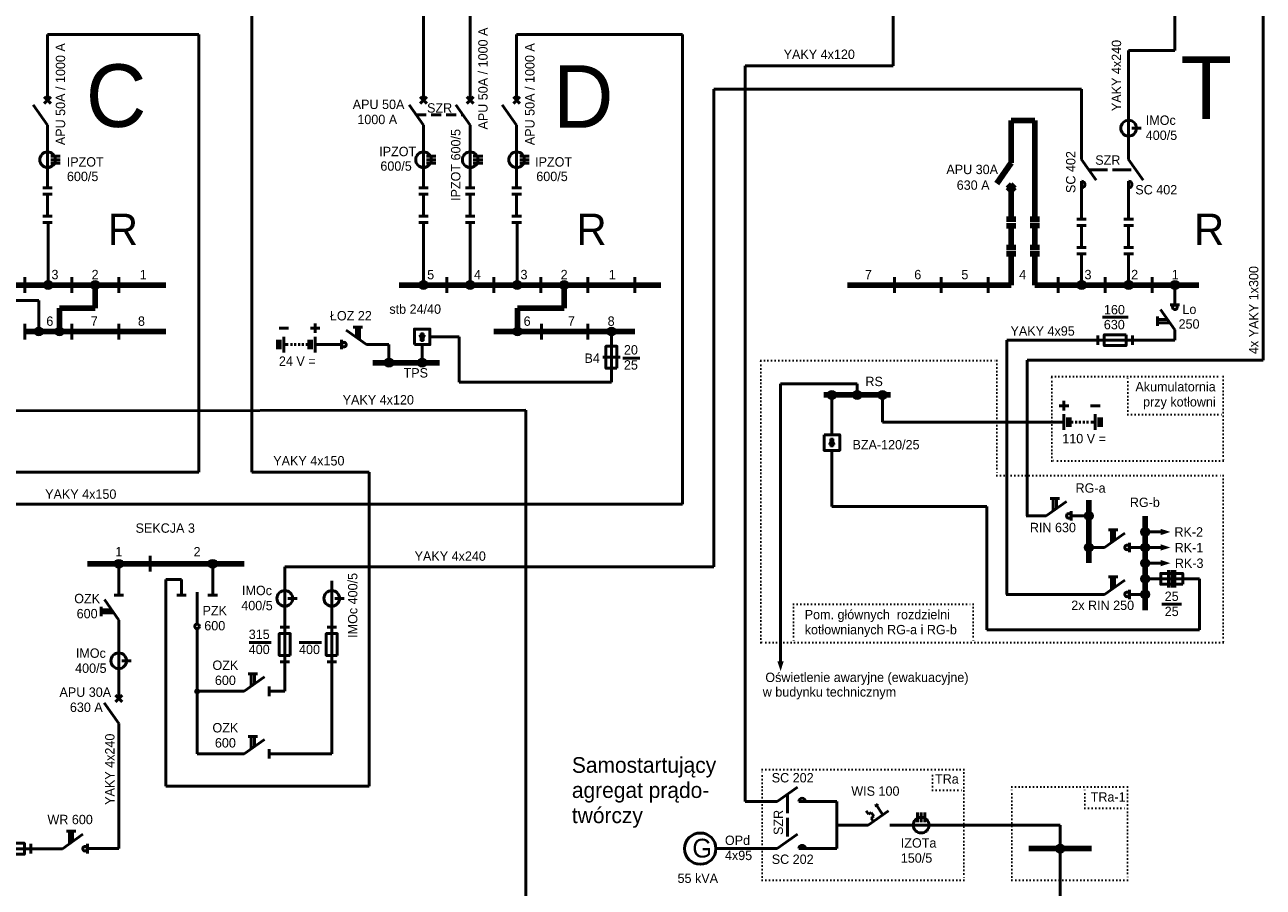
# Model space of a CAD drawing. Header units: millimetres. Extents: x 6 to 795, y 24 to 834.
# Tile 4 of 6: x 400 to 795, y 168 to 443. Entities that reach past the tile are written whole.
import ezdxf
from ezdxf.enums import TextEntityAlignment as Align

# ---------------------------------------------------------------- set-up
doc = ezdxf.new("R2010")
doc.units = ezdxf.units.MM
for name, pattern in [('ACAD_ISO02W100', [15, 12, -3]), ('ACAD_ISO07W100', [3, 0, -3]), ('DASHED2', [9.525, 6.35, -3.175])]:
    doc.linetypes.add(name, pattern=pattern)
for name, color, linetype in [('Napisy agreg', 104, 'Continuous'), ('Napisy nn N', 7, 'Continuous'), ('Napisy nn R', 5, 'Continuous'), ('Napisy ogólne', 7, 'Continuous'), ('Napisy pr.stałego', 6, 'Continuous'), ('Sieć nn agreg', 104, 'Continuous'), ('Sieć nn N', 7, 'Continuous'), ('Sieć nn R', 5, 'Continuous'), ('Sieć pr.stałego', 6, 'Continuous')]:
    doc.layers.add(name, color=color, linetype=linetype)

# ---------------------------------------------------------------- blocks, each defined once
blk = doc.blocks.new('wyłr')
at = {"layer": 'Sieć nn R', "linetype": 'Continuous', "lineweight": 50, "ltscale": 0.5}
for p, q in [((-1.06, 9.06), (1.06, 6.94)), ((1.06, 9.06), (-1.06, 6.94)), ((-4.62, 6.56), (0, 0))]:
    blk.add_line(p, q, dxfattribs=at)
blk = doc.blocks.new('przekł3r')
at = {"layer": 'Sieć nn R', "linetype": 'Continuous', "lineweight": 50, "ltscale": 0.5}
for p, q in [((0.99, 1.15), (3.99, 1.15)), ((0.99, 0.01), (3.99, 0.01)), ((0.99, -1.14), (3.99, -1.14))]:
    blk.add_line(p, q, dxfattribs=at)
blk.add_circle((0, 0), 2.5, dxfattribs=at)
blk = doc.blocks.new('łśsr')
at = {"layer": 'Sieć nn R', "linetype": 'Continuous', "lineweight": 50, "ltscale": 0.5}
for p, q in [((-1.5, 11.02), (1.5, 11.02)), ((-1.5, 9.02), (1.5, 9.02)), ((0, 9.02), (0, 2.02)), ((-1.5, 2.02), (1.5, 2.02)), ((-1.5, 0), (1.5, 0))]:
    blk.add_line(p, q, dxfattribs=at)
blk = doc.blocks.new('styr')
at = {"layer": 'Sieć nn R', "linetype": 'Continuous', "lineweight": 50, "ltscale": 0.5}
for p, q in [((0, 9.06), (0, 6.94)), ((-4.62, 6.55), (0, 0))]:
    blk.add_line(p, q, dxfattribs=at)
blk.add_arc((0, 8), 1.06, 90, 270, dxfattribs=at)
blk = doc.blocks.new('beza')
at = {"layer": 'Sieć nn agreg', "linetype": 'Continuous', "lineweight": 50, "ltscale": 0.5}
for p, q in [((0, 1.5), (0, -1.5)), ((11.02, 1.5), (11.02, -1.5))]:
    blk.add_line(p, q, dxfattribs=at)
blk.add_lwpolyline([(2, -1.75), (9, -1.75), (9, 1.75), (2, 1.75)], close=True, dxfattribs=at)
blk = doc.blocks.new('rozła')
at = {"layer": 'Sieć nn agreg', "linetype": 'Continuous', "lineweight": 50, "ltscale": 0.5}
for p, q in [((0, 0), (6.55, 4.59)), ((1.28, 5.59), (4.28, 5.59)), ((2.28, 5.59), (2.27, 1.59)), ((3.28, 5.59), (3.28, 2.29)), ((8, 1.5), (8, -1.5))]:
    blk.add_line(p, q, dxfattribs=at)
blk.add_circle((7.25, 0), 0.75, dxfattribs=at)
blk = doc.blocks.new('wyła')
at = {"layer": 'Sieć nn agreg', "linetype": 'Continuous', "lineweight": 50, "ltscale": 0.5}
for p, q in [((-1.06, 9.06), (1.06, 6.94)), ((1.06, 9.06), (-1.06, 6.94)), ((-4.62, 6.55), (0, 0))]:
    blk.add_line(p, q, dxfattribs=at)
blk = doc.blocks.new('odła')
at = {"layer": 'Sieć nn agreg', "linetype": 'Continuous', "lineweight": 50, "ltscale": 0.5}
for p, q in [((-1.5, 8), (1.5, 8)), ((-5.59, 4.28), (-5.59, 1.28)), ((-4.59, 6.55), (0, 0)), ((-5.59, 3.28), (-2.29, 3.28)), ((-5.59, 2.27), (-1.59, 2.27))]:
    blk.add_line(p, q, dxfattribs=at)
blk = doc.blocks.new("przeła'")
at = {"layer": 'Sieć nn agreg', "linetype": 'Continuous', "lineweight": 50, "ltscale": 0.5}
for p, q in [((-6.5, 10), (-3.5, 10)), ((0, 10.9), (0, 0.75)), ((3.5, 10), (6.5, 10))]:
    blk.add_line(p, q, dxfattribs=at)
blk.add_circle((0, 0), 0.75, dxfattribs=at)
blk = doc.blocks.new('gen')
at = {"layer": 'Sieć nn agreg', "linetype": 'Continuous', "lineweight": 50, "ltscale": 0.5}
blk.add_circle((0, 0), 5, dxfattribs=at)
at = {"layer": 'Sieć nn agreg', "linetype": 'Continuous', "lineweight": 100, "ltscale": 0.5, "insert": (-2.53, 3.16), "char_height": 6, "width": 4.4068, "attachment_point": 1}
blk.add_mtext('G', dxfattribs=at)
blk = doc.blocks.new('stya')
at = {"layer": 'Sieć nn agreg', "linetype": 'Continuous', "lineweight": 50, "ltscale": 0.5}
for p, q in [((0, 0), (6.55, 4.62)), ((6.94, 0), (9.06, 0))]:
    blk.add_line(p, q, dxfattribs=at)
blk.add_arc((8, 0), 1.06, 0, 180, dxfattribs=at)
blk = doc.blocks.new('przekła')
at = {"layer": 'Sieć nn agreg', "linetype": 'Continuous', "lineweight": 50, "ltscale": 0.5}
for p, q in [((0.99, 1.15), (3.99, 1.15)), ((0.99, 0.01), (3.99, 0.01)), ((0.99, -1.14), (3.99, -1.14))]:
    blk.add_line(p, q, dxfattribs=at)
blk.add_circle((0, 0), 2.5, dxfattribs=at)
blk = doc.blocks.new('WIS')
at = {"layer": 'Sieć nn agreg', "linetype": 'Continuous', "lineweight": 50, "ltscale": 0.5}
blk.add_hatch(color=256, dxfattribs=at).paths.add_polyline_path([(2.43, 6.7), (3.13, 6.19), (2.65, 5.86)])
for p, q in [((0.13, 3.46), (-0.63, 4.56)), ((0, 0), (6.55, 4.62)), ((1.02, 4.08), (0.13, 3.46)), ((1.86, 2.88), (1.02, 4.08)), ((4.73, 3.34), (2.43, 6.7)), ((0.97, 2.26), (1.86, 2.88)), ((0.97, 2.26), (1.71, 1.21))]:
    blk.add_line(p, q, dxfattribs=at)
blk = doc.blocks.new('bat')
at = {"layer": 'Sieć pr.stałego', "linetype": 'Continuous', "lineweight": 50, "ltscale": 0.5}
for p, q in [((0, 2.5), (0, -2.5)), ((1.52, 0), (2.92, 0)), ((3.57, 0), (4.17, 0)), ((4.75, 0), (5.35, 0)), ((6.02, 0), (6.62, 0)), ((7.23, 0), (7.83, 0)), ((8.6, 0), (10, 0)), ((10, 2.5), (10, -2.5)), ((0, -3.74), (0, -6.74)), ((-1.5, -5.24), (1.5, -5.24)), ((8.5, -5.24), (11.5, -5.24))]:
    blk.add_line(p, q, dxfattribs=at)
at = {"layer": 'Sieć pr.stałego', "linetype": 'Continuous', "lineweight": 100, "ltscale": 0.5}
for p, q in [((1.52, 1.5), (1.52, -1.5)), ((11.52, 1.5), (11.52, -1.5))]:
    blk.add_line(p, q, dxfattribs=at)
blk = doc.blocks.new('prost')
at = {"layer": 'Sieć pr.stałego', "linetype": 'Continuous', "lineweight": 50, "ltscale": 0.5}
for p, q in [((0, 0), (-1.5, 0)), ((0, -1.5), (0, 1.5)), ((3, 1.5), (0, 0)), ((2.99, -1.5), (0, 0)), ((2.99, -1.5), (2.99, 1.5)), ((4.49, 0), (2.99, 0))]:
    blk.add_line(p, q, dxfattribs=at)
blk.add_lwpolyline([(-3.38, 5.03), (6.62, 5.03), (6.62, -4.97), (-3.38, -4.97)], close=True, dxfattribs=at)
blk = doc.blocks.new('rozr')
at = {"layer": 'Sieć nn R', "linetype": 'Continuous', "lineweight": 50, "ltscale": 0.5}
for p, q in [((-1.5, 8), (1.5, 8)), ((-5.59, 4.28), (-5.59, 1.28)), ((-4.59, 6.55), (0, 0)), ((-5.59, 3.28), (-2.29, 3.28)), ((-5.59, 2.28), (-1.59, 2.28))]:
    blk.add_line(p, q, dxfattribs=at)
blk.add_circle((0, 7.25), 0.75, dxfattribs=at)
blk = doc.blocks.new('bezpr')
at = {"layer": 'Sieć nn R', "linetype": 'Continuous', "lineweight": 50, "ltscale": 0.5}
for p, q in [((-1.5, 0), (1.5, 0)), ((-1.5, -11.02), (1.5, -11.02))]:
    blk.add_line(p, q, dxfattribs=at)
blk.add_lwpolyline([(-1.75, -2), (1.75, -2), (1.75, -9), (-1.75, -9)], close=True, dxfattribs=at)
blk = doc.blocks.new('rozłnn')
at = {"layer": 'Sieć nn N', "linetype": 'Continuous', "lineweight": 50, "ltscale": 0.5}
for p, q in [((-1.5, 8), (1.5, 8)), ((-5.59, 4.28), (-5.59, 1.28)), ((-4.59, 6.55), (0, 0)), ((-5.59, 3.28), (-2.29, 3.28)), ((-5.59, 2.28), (-1.59, 2.27))]:
    blk.add_line(p, q, dxfattribs=at)
blk.add_circle((0, 7.25), 0.75, dxfattribs=at)
blk = doc.blocks.new('rozłps')
at = {"layer": 'Sieć pr.stałego', "linetype": 'Continuous', "lineweight": 50, "ltscale": 0.35}
for p, q in [((-1.5, 8), (1.5, 8)), ((-5.59, 4.28), (-5.59, 1.28)), ((-4.59, 6.55), (0, 0)), ((-5.59, 3.28), (-2.29, 3.28)), ((-5.59, 2.28), (-1.59, 2.27))]:
    blk.add_line(p, q, dxfattribs=at)
blk.add_circle((0, 7.25), 0.75, dxfattribs=at)

msp = doc.modelspace()

# ---------------------------------------------------------------- hatches: boundary and pattern name
at = {"layer": 'Sieć nn agreg', "linetype": 'Continuous', "lineweight": 0, "ltscale": 0.35}
h = msp.add_hatch(color=256, dxfattribs=at)
edge = h.paths.add_edge_path()
edge.add_arc((430, 271), 1.4, 0, 360)
h = msp.add_hatch(color=256, dxfattribs=at)
edge = h.paths.add_edge_path()
edge.add_arc((460, 271), 1.4, 0, 360)
at = {"layer": 'Sieć nn agreg', "linetype": 'Continuous', "lineweight": 50, "ltscale": 0.5}
h = msp.add_hatch(color=256, dxfattribs=at)
edge = h.paths.add_edge_path()
edge.add_arc((455.03, 230.25), 0.5, 0, 360)
h = msp.add_hatch(color=256, dxfattribs=at)
edge = h.paths.add_edge_path()
edge.add_arc((659.3, 187.52), 0.5, 0, 360)
at = {"layer": 'Sieć nn agreg', "linetype": 'Continuous', "lineweight": 0, "ltscale": 0.35}
h = msp.add_hatch(color=256, dxfattribs=at)
edge = h.paths.add_edge_path()
edge.add_arc((730.67, 180.01), 1.4, 0, 360)
at = {"layer": 'Sieć nn N', "linetype": 'Continuous', "lineweight": 0, "ltscale": 0.5}
h = msp.add_hatch(color=256, dxfattribs=at)
edge = h.paths.add_edge_path()
edge.add_arc((739.76, 286.28), 1.4, 0, 360)
h = msp.add_hatch(color=256, dxfattribs=at)
edge = h.paths.add_edge_path()
edge.add_arc((757.76, 281.15), 1.4, 0, 360)
for points in [[(762.76, 280.15), (762.76, 282.14), (765.82, 281.14)], [(762.76, 275.19), (762.76, 277.18), (765.82, 276.18)], [(762.76, 270.19), (762.76, 272.18), (765.82, 271.18)]]:
    msp.add_hatch(color=256, dxfattribs=at).paths.add_polyline_path(points)
h = msp.add_hatch(color=256, dxfattribs=at)
edge = h.paths.add_edge_path()
edge.add_arc((739.76, 276.19), 1.4, 0, 360)
h = msp.add_hatch(color=256, dxfattribs=at)
edge = h.paths.add_edge_path()
edge.add_arc((757.76, 276.19), 1.4, 0, 360)
h = msp.add_hatch(color=256, dxfattribs=at)
edge = h.paths.add_edge_path()
edge.add_arc((757.76, 271.19), 1.4, 0, 360)
h = msp.add_hatch(color=256, dxfattribs=at)
edge = h.paths.add_edge_path()
edge.add_arc((757.76, 266.17), 1.4, 0, 360)
h = msp.add_hatch(color=256, dxfattribs=at)
edge = h.paths.add_edge_path()
edge.add_arc((757.76, 261.2), 1.4, 0, 360)
at = {"layer": 'Sieć nn R', "linetype": 'Continuous', "lineweight": 0, "ltscale": 0.35}
h = msp.add_hatch(color=256, dxfattribs=at)
edge = h.paths.add_edge_path()
edge.add_arc((407.44, 360), 1.4, 0, 360)
h = msp.add_hatch(color=256, dxfattribs=at)
edge = h.paths.add_edge_path()
edge.add_arc((422.48, 360), 1.4, 0, 360)
h = msp.add_hatch(color=256, dxfattribs=at)
edge = h.paths.add_edge_path()
edge.add_arc((527.32, 360), 1.4, 0, 360)
h = msp.add_hatch(color=256, dxfattribs=at)
edge = h.paths.add_edge_path()
edge.add_arc((542.23, 360), 1.4, 0, 360)
h = msp.add_hatch(color=256, dxfattribs=at)
edge = h.paths.add_edge_path()
edge.add_arc((557.22, 360), 1.4, 0, 360)
h = msp.add_hatch(color=256, dxfattribs=at)
edge = h.paths.add_edge_path()
edge.add_arc((572.24, 360), 1.4, 0, 360)
h = msp.add_hatch(color=256, dxfattribs=at)
edge = h.paths.add_edge_path()
edge.add_arc((737.49, 360), 1.4, 0, 360)
h = msp.add_hatch(color=256, dxfattribs=at)
edge = h.paths.add_edge_path()
edge.add_arc((752.51, 360), 1.4, 0, 360)
h = msp.add_hatch(color=256, dxfattribs=at)
edge = h.paths.add_edge_path()
edge.add_arc((767.3, 360), 1.4, 0, 360)
h = msp.add_hatch(color=256, dxfattribs=at)
edge = h.paths.add_edge_path()
edge.add_arc((404.45, 345.14), 1.4, 0, 360)
h = msp.add_hatch(color=256, dxfattribs=at)
edge = h.paths.add_edge_path()
edge.add_arc((411.12, 345.14), 1.4, 0, 360)
h = msp.add_hatch(color=256, dxfattribs=at)
edge = h.paths.add_edge_path()
edge.add_arc((557.35, 345.14), 1.4, 0, 360)
at = {"layer": 'Sieć nn R', "linetype": 'Continuous', "lineweight": 50, "ltscale": 0.35}
h = msp.add_hatch(color=256, dxfattribs=at)
edge = h.paths.add_edge_path()
edge.add_arc((587.34, 345.14), 1.4, 0, 360)
at = {"layer": 'Sieć pr.stałego', "linetype": 'Continuous', "lineweight": 0, "ltscale": 0.5}
h = msp.add_hatch(color=256, dxfattribs=at)
edge = h.paths.add_edge_path()
edge.add_arc((516.3, 335.2), 1.4, 0, 360)
h = msp.add_hatch(color=256, dxfattribs=at)
edge = h.paths.add_edge_path()
edge.add_arc((526.9, 335.2), 1.4, 0, 360)
h = msp.add_hatch(color=256, dxfattribs=at)
edge = h.paths.add_edge_path()
edge.add_arc((657.74, 324.88), 1.4, 0, 360)
h = msp.add_hatch(color=256, dxfattribs=at)
edge = h.paths.add_edge_path()
edge.add_arc((665.83, 324.88), 1.4, 0, 360)
h = msp.add_hatch(color=256, dxfattribs=at)
edge = h.paths.add_edge_path()
edge.add_arc((673.91, 324.88), 1.4, 0, 360)
at = {"layer": 'Sieć pr.stałego', "linetype": 'Continuous', "lineweight": 50, "ltscale": 0.5}
msp.add_hatch(color=256, dxfattribs=at).paths.add_polyline_path([(641.35, 236.72), (640.36, 239.78), (642.34, 239.78)])

# ---------------------------------------------------------------- linework, layer by layer
at = {"layer": 'Napisy agreg', "linetype": 'Continuous', "lineweight": 50, "ltscale": 0.5}
for p, q in [((471.6, 245.86), (478.69, 245.86)), ((487.66, 245.86), (494.75, 245.86))]:
    msp.add_line(p, q, dxfattribs=at)
at = {"layer": 'Napisy nn N', "linetype": 'Continuous', "lineweight": 50, "ltscale": 0.5}
msp.add_line((763.1, 258.05), (769.34, 258.05), dxfattribs=at)
at = {"layer": 'Napisy nn R', "linetype": 'Continuous', "lineweight": 50, "ltscale": 0.5}
msp.add_line((744.13, 349.78), (752.32, 349.78), dxfattribs=at)
at = {"layer": 'Napisy nn R', "linetype": 'Continuous', "lineweight": 50, "ltscale": 0.35}
msp.add_line((590.93, 336.61), (596.36, 336.61), dxfattribs=at)
at = {"layer": 'Sieć nn agreg', "linetype": 'Continuous', "lineweight": 50, "ltscale": 0.5}
for p, q in [((407.28, 419.02), (407.28, 440)), ((455.58, 440), (407.28, 440)), ((455.58, 300.25), (455.58, 440)), ((610, 440), (557.07, 440)), ((557.07, 440), (557.07, 419.02)), ((610, 290), (610, 440)), ((620, 270), (620, 422.58)), ((620, 422.58), (737.49, 422.58)), ((737.49, 422.58), (737.49, 400.08)), ((560, 320), (327.52, 319.75)), ((560, 150), (560, 320)), ((257.22, 300.25), (455.58, 300.25)), ((394.04, 290), (610, 290)), ((440, 273.5), (440, 268.5)), ((430, 261), (430, 271)), ((460, 261), (460, 271)), ((483.03, 230.25), (483.03, 270)), ((483.03, 270), (620, 270)), ((498.03, 210.25), (498.03, 265.5)), ((484.02, 259.92), (487.02, 259.92)), ((499.02, 259.92), (502.02, 259.92)), ((430, 228), (430, 253)), ((455.03, 250.25), (455.03, 210.25)), ((430.99, 240.01), (433.99, 240.01)), ((455.03, 230.25), (470.03, 230.25)), ((478.03, 230.25), (483.03, 230.25)), ((430, 180.01), (430, 220.01)), ((455.03, 210.25), (470.03, 210.25)), ((478.03, 210.25), (498.03, 210.25)), ((649.3, 195.04), (659.3, 195.04)), ((659.3, 195.04), (659.3, 180.01)), ((671.73, 194.22), (671.95, 193.39)), ((671.73, 194.22), (672.43, 193.71)), ((671.95, 193.39), (672.43, 193.71)), ((659.3, 187.52), (669.3, 187.52)), ((676.24, 187.52), (730.67, 187.52)), ((730.67, 187.52), (730.67, 180.01)), ((380.88, 180), (412, 180)), ((420, 180.01), (430, 180.01)), ((640.24, 180.01), (620.71, 180.01)), ((659.3, 180.01), (649.3, 180.01)), ((730.67, 180.01), (730.67, 150))]:
    msp.add_line(p, q, dxfattribs=at)
at = {"layer": 'Sieć nn agreg', "linetype": 'Continuous', "lineweight": 140, "ltscale": 0.5}
for p, q in [((420, 271), (470, 271)), ((720.67, 180.01), (740.67, 180.01))]:
    msp.add_line(p, q, dxfattribs=at)
at = {"layer": 'Sieć nn agreg', "linetype": 'ACAD_ISO07W100', "lineweight": 35, "ltscale": 0.35}
for p, q in [((689.9, 198.74), (689.9, 205.33)), ((689.9, 198.74), (699.9, 198.74)), ((738.55, 192.94), (738.55, 199.75)), ((738.55, 192.94), (752.14, 192.94))]:
    msp.add_line(p, q, dxfattribs=at)
at = {"layer": 'Sieć nn agreg', "linetype": 'ACAD_ISO02W100', "lineweight": 50, "ltscale": 0.5}
msp.add_line((643.52, 197.35), (643.52, 182.32), dxfattribs=at)
at = {"layer": 'Sieć nn agreg', "linetype": 'ACAD_ISO07W100', "lineweight": 35, "ltscale": 0.35}
for points in [[(635.5, 205.33), (699.9, 205.33), (699.9, 169.9), (635.5, 169.9)], [(715.21, 199.75), (752.14, 199.75), (752.14, 169.9), (715.21, 169.9)]]:
    msp.add_lwpolyline(points, close=True, dxfattribs=at)
at = {"layer": 'Sieć nn agreg', "linetype": 'Continuous', "lineweight": 0, "ltscale": 0.35}
for centre in [(430, 271), (460, 271), (730.67, 180.01)]:
    msp.add_circle(centre, 1.4, dxfattribs=at)
at = {"layer": 'Sieć nn agreg', "linetype": 'Continuous', "lineweight": 50, "ltscale": 0.5}
for centre, radius in [((483.03, 259.92), 2.5), ((498.03, 259.92), 2.5), ((430, 240), 2.5), ((455.03, 230.25), 0.5)]:
    msp.add_circle(centre, radius, dxfattribs=at)
at = {"layer": 'Sieć nn N', "linetype": 'Continuous', "lineweight": 50, "ltscale": 0.5}
for p, q in [((795.48, 536.36), (795.48, 335.99)), ((677.33, 480.34), (677.33, 430)), ((767.29, 434.9), (767.29, 480.34)), ((472.55, 465.94), (472.55, 300.25)), ((542.23, 460.84), (542.23, 419.02)), ((527.32, 419.02), (527.32, 450.84)), ((752.51, 434.9), (767.29, 434.9)), ((752.51, 434.9), (752.51, 410.08)), ((630, 430), (677.32, 430)), ((630, 430), (630, 195.04)), ((795.48, 335.99), (720.05, 335.99)), ((720.05, 335.99), (720.05, 286.28)), ((472.55, 300.25), (510, 300.25)), ((510, 300.25), (510, 200)), ((707.24, 289.29), (657.74, 289.29)), ((707.24, 289.29), (707.24, 249.94)), ((719.81, 286.28), (726.16, 286.28)), ((734.16, 286.28), (739.76, 286.28)), ((757.76, 281.15), (762.76, 281.15)), ((739.76, 276.19), (744.76, 276.19)), ((752.76, 276.19), (757.76, 276.19)), ((757.76, 276.19), (762.76, 276.19)), ((757.76, 271.19), (762.76, 271.19)), ((445.03, 200), (445.03, 266)), ((445.03, 266), (450.03, 266)), ((450.03, 266), (450.03, 261)), ((757.76, 266.17), (775.1, 266.17)), ((765.26, 268.92), (765.26, 263.42)), ((766.26, 268.92), (766.26, 263.42)), ((767.26, 268.92), (767.26, 263.42)), ((775.1, 266.17), (775.1, 249.94)), ((752.76, 261.2), (757.76, 261.2)), ((775.1, 249.94), (707.24, 249.94)), ((510, 200), (445.03, 200)), ((640.24, 195.04), (630, 195.04))]:
    msp.add_line(p, q, dxfattribs=at)
at = {"layer": 'Sieć nn N', "linetype": 'ACAD_ISO07W100', "lineweight": 35, "ltscale": 0.35}
for p, q in [((635.03, 335.87), (710.41, 335.87)), ((635.03, 245.82), (635.03, 335.87)), ((710.41, 335.87), (710.41, 299.2)), ((710.41, 299.2), (782.7, 299.2)), ((782.7, 299.2), (782.7, 245.82)), ((645.49, 258.12), (702.81, 258.12)), ((645.49, 258.12), (645.49, 245.82)), ((702.81, 258.12), (702.81, 245.82)), ((782.7, 245.82), (635.03, 245.82))]:
    msp.add_line(p, q, dxfattribs=at)
at = {"layer": 'Sieć nn N', "linetype": 'Continuous', "lineweight": 50, "ltscale": 0.35}
msp.add_line((657.74, 307.17), (657.74, 289.29), dxfattribs=at)
at = {"layer": 'Sieć nn N', "linetype": 'Continuous', "lineweight": 140, "ltscale": 0.5}
for p, q in [((739.76, 291.28), (739.76, 271.28)), ((757.76, 286.19), (757.76, 256.19))]:
    msp.add_line(p, q, dxfattribs=at)
at = {"layer": 'Sieć nn N', "linetype": 'Continuous', "lineweight": 50, "ltscale": 0.5}
msp.add_lwpolyline([(769.76, 264.42), (769.76, 267.92), (762.76, 267.92), (762.76, 264.42)], close=True, dxfattribs=at)
at = {"layer": 'Sieć nn N', "linetype": 'Continuous', "lineweight": 0, "ltscale": 0.5}
for centre in [(739.76, 286.28), (757.76, 281.15), (739.76, 276.19), (757.76, 276.19), (757.76, 271.19), (757.76, 266.17), (757.76, 261.2)]:
    msp.add_circle(centre, 1.4, dxfattribs=at)
at = {"layer": 'Sieć nn R', "color": 5, "linetype": 'DASHED2', "lineweight": 50, "ltscale": 0.5}
msp.add_line((525.01, 414.29), (539.92, 414.29), dxfattribs=at)
at = {"layer": 'Sieć nn R', "linetype": 'Continuous', "lineweight": 140, "ltscale": 0.5}
for p, q in [((715.02, 399.02), (715.02, 412.58)), ((715.02, 412.58), (722.52, 412.58)), ((722.52, 412.58), (722.52, 381.02)), ((710.45, 392.43), (715.02, 399.02)), ((713.96, 392.08), (716.08, 389.96)), ((716.08, 392.08), (713.96, 389.96)), ((715.02, 381.02), (715.02, 391.02)), ((713.52, 381.02), (716.52, 381.02)), ((721.02, 381.02), (724.02, 381.02)), ((713.52, 378.93), (716.52, 378.93)), ((715.02, 378.93), (715.02, 371.96)), ((721.02, 379), (724.02, 379)), ((722.52, 379), (722.52, 372.03)), ((713.52, 371.96), (716.52, 371.96)), ((721.02, 372.03), (724.02, 372.03)), ((713.52, 370), (716.52, 370)), ((715.02, 370), (715.02, 360)), ((721.02, 370), (724.02, 370)), ((722.52, 370), (722.52, 360)), ((369.99, 360), (444.99, 360)), ((422.48, 360), (422.48, 352.64)), ((519.56, 360), (603.12, 360)), ((572.24, 360), (572.24, 352.64)), ((662.68, 360), (715.02, 360)), ((774.96, 360), (722.52, 360)), ((422.48, 352.64), (411.12, 352.64)), ((411.12, 352.64), (411.12, 345.14)), ((572.24, 352.64), (557.35, 352.64)), ((557.35, 352.64), (557.35, 345.14)), ((399.99, 345.14), (444.99, 345.14))]:
    msp.add_line(p, q, dxfattribs=at)
at = {"layer": 'Sieć nn R', "linetype": 'Continuous', "lineweight": 50, "ltscale": 0.5}
for p, q in [((407.28, 391.02), (407.28, 411.02)), ((527.32, 391.02), (527.32, 411.02)), ((542.23, 391.02), (542.23, 411.02)), ((557.07, 391.02), (557.07, 411.02)), ((752.51, 400.08), (752.51, 410.08)), ((753.5, 410.09), (756.5, 410.09)), ((737.49, 381.02), (737.49, 391.02)), ((752.51, 381.02), (752.51, 391.02)), ((407.44, 360), (407.44, 380)), ((527.32, 360), (527.32, 380)), ((542.23, 360), (542.23, 380)), ((557.22, 360), (557.22, 380)), ((737.49, 370), (737.49, 360)), ((752.51, 370), (752.51, 360)), ((399.99, 362.5), (399.99, 357.5)), ((414.99, 362.5), (414.99, 357.5)), ((429.99, 362.5), (429.99, 357.5)), ((534.78, 362.5), (534.78, 357.5)), ((549.78, 362.5), (549.78, 357.5)), ((564.78, 362.5), (564.78, 357.5)), ((579.78, 362.5), (579.78, 357.5)), ((594.78, 362.5), (594.78, 357.5)), ((677.68, 362.5), (677.68, 357.5)), ((692.68, 362.5), (692.68, 357.5)), ((707.68, 362.5), (707.68, 357.5)), ((730.01, 362.5), (730.01, 357.5)), ((745.01, 362.5), (745.01, 357.5)), ((760.01, 362.5), (760.01, 357.5)), ((767.3, 353.66), (767.3, 360)), ((362.27, 355.05), (404.45, 355.05)), ((404.45, 345.14), (404.45, 355.05)), ((399.99, 347.64), (399.99, 342.64)), ((414.99, 347.64), (414.99, 342.64)), ((429.99, 347.64), (429.99, 342.64)), ((564.99, 347.64), (564.99, 342.64)), ((579.78, 347.64), (579.78, 342.64)), ((767.29, 345.66), (767.29, 342.38)), ((767.29, 342.38), (713.64, 342.38)), ((713.64, 342.38), (713.64, 261.2)), ((713.41, 261.2), (744.76, 261.2))]:
    msp.add_line(p, q, dxfattribs=at)
at = {"layer": 'Sieć nn R', "linetype": 'ACAD_ISO02W100', "lineweight": 50, "ltscale": 0.5}
msp.add_line((739.8, 396.8), (754.82, 396.8), dxfattribs=at)
at = {"layer": 'Sieć nn R', "color": 5, "linetype": 'Continuous', "lineweight": 140, "ltscale": 0.5}
msp.add_line((594.78, 345.14), (549.78, 345.14), dxfattribs=at)
at = {"layer": 'Sieć nn R', "linetype": 'Continuous', "lineweight": 50, "ltscale": 0.35}
for p, q in [((587.34, 345.14), (587.34, 328.93)), ((538.69, 343.46), (529.4, 343.46)), ((538.69, 328.93), (538.69, 343.46)), ((584.59, 336.92), (590.09, 336.92)), ((587.34, 328.93), (538.69, 328.93))]:
    msp.add_line(p, q, dxfattribs=at)
at = {"layer": 'Sieć nn R', "linetype": 'Continuous', "lineweight": 50, "ltscale": 0.5}
msp.add_lwpolyline([(589.09, 333.44), (585.59, 333.44), (585.59, 340.44), (589.09, 340.44)], close=True, dxfattribs=at)
msp.add_circle((752.51, 410.08), 2.5, dxfattribs=at)
at = {"layer": 'Sieć nn R', "linetype": 'Continuous', "lineweight": 0, "ltscale": 0.35}
for centre in [(407.44, 360), (422.48, 360), (527.32, 360), (542.23, 360), (557.22, 360), (572.24, 360), (737.49, 360), (752.51, 360), (767.3, 360), (404.45, 345.14), (411.12, 345.14), (557.35, 345.14), (587.34, 345.14)]:
    msp.add_circle(centre, 1.4, dxfattribs=at)
at = {"layer": 'Sieć pr.stałego', "color": 6, "linetype": 'Continuous', "lineweight": 50, "ltscale": 0.35}
for p, q in [((492.69, 340.96), (501.17, 340.96)), ((509.17, 340.96), (516.3, 340.96))]:
    msp.add_line(p, q, dxfattribs=at)
at = {"layer": 'Sieć pr.stałego', "linetype": 'Continuous', "lineweight": 50, "ltscale": 0.5}
for p, q in [((516.3, 340.96), (516.3, 335.2)), ((526.9, 340.96), (526.9, 335.2)), ((641.37, 328.47), (665.83, 328.47)), ((641.37, 328.47), (641.37, 239.72)), ((665.83, 328.47), (665.83, 324.88)), ((657.74, 312.17), (657.74, 324.88)), ((673.91, 324.88), (673.91, 316.23)), ((673.91, 316.23), (731.86, 316.23))]:
    msp.add_line(p, q, dxfattribs=at)
at = {"layer": 'Sieć pr.stałego', "linetype": 'Continuous', "lineweight": 140, "ltscale": 0.5}
for p, q in [((532.47, 335.2), (511.13, 335.2)), ((655.16, 324.88), (676.49, 324.88))]:
    msp.add_line(p, q, dxfattribs=at)
at = {"layer": 'Sieć pr.stałego', "linetype": 'ACAD_ISO07W100', "lineweight": 35, "ltscale": 0.35}
for q in [(752.28, 330.75), (782.7, 318.68)]:
    msp.add_line((752.28, 318.68), q, dxfattribs=at)
msp.add_lwpolyline([(727.95, 330.75), (782.7, 330.75), (782.7, 303.85), (727.95, 303.85)], close=True, dxfattribs=at)
at = {"layer": 'Sieć pr.stałego', "linetype": 'Continuous', "lineweight": 0, "ltscale": 0.5}
for centre in [(516.3, 335.2), (526.9, 335.2), (657.74, 324.88), (665.83, 324.88), (673.91, 324.88)]:
    msp.add_circle(centre, 1.4, dxfattribs=at)

# ---------------------------------------------------------------- block references
at = {"layer": 'Sieć nn agreg', "linetype": 'Continuous', "lineweight": 50}
for name, p in [("przeła'", (455, 251)), ('odła', (430, 253)), ('wyła', (430, 220)), ('stya', (640.24, 195.04)), ('rozła', (412, 180)), ('stya', (640.24, 180.01)), ('beza', (390.88, 180))]:
    msp.add_blockref(name, p, dxfattribs=at)
for name, p, rotation in [('beza', (483.03, 239.71), 90), ('beza', (498.03, 239.71), 90), ('odła', (470.03, 230.25), 270), ('odła', (470.03, 210.25), 270), ('przekła', (686.24, 187.52), 90)]:
    msp.add_blockref(name, p, dxfattribs=dict(at, rotation=rotation))
at = {"layer": 'Sieć nn agreg', "linetype": 'Continuous', "lineweight": 40}
msp.add_blockref('WIS', (669.3, 187.52), dxfattribs=at)
at = {"layer": 'Sieć nn agreg', "linetype": 'Continuous', "lineweight": 100}
msp.add_blockref('gen', (615.71, 180.01), dxfattribs=at)
at = {"layer": 'Sieć nn N', "linetype": 'Continuous', "lineweight": 50, "rotation": 270}
for p in [(726.16, 286.28), (744.76, 276.19), (744.76, 261.2)]:
    msp.add_blockref('rozłnn', p, dxfattribs=at)
at = {"layer": 'Sieć nn R', "linetype": 'Continuous', "lineweight": 50}
for name, p in [('wyłr', (407.28, 411.02)), ('wyłr', (527.32, 411.02)), ('wyłr', (542.24, 411.02)), ('wyłr', (557.07, 411.02)), ('przekł3r', (407.28, 400)), ('przekł3r', (527.32, 400)), ('przekł3r', (542.23, 400)), ('przekł3r', (557.07, 400)), ('łśsr', (407.28, 380)), ('łśsr', (527.32, 380)), ('łśsr', (542.23, 380)), ('łśsr', (557.07, 380)), ('łśsr', (737.49, 370)), ('łśsr', (752.51, 370)), ('rozr', (767.29, 345.66))]:
    msp.add_blockref(name, p, dxfattribs=at)
for name, p, rotation in [('styr', (737.49, 400.08), 180), ('styr', (752.51, 400.08), 180), ('bezpr', (753.71, 342.38), 270)]:
    msp.add_blockref(name, p, dxfattribs=dict(at, rotation=rotation))
at = {"layer": 'Sieć pr.stałego', "linetype": 'Continuous', "lineweight": 50, "rotation": 180}
msp.add_blockref('bat', (492.69, 340.96), dxfattribs=at)
at = {"layer": 'Sieć pr.stałego', "linetype": 'Continuous', "lineweight": 50, "xscale": -1}
for name, p, rotation in [('rozłps', (509.17, 340.96), 90), ('bat', (731.86, 316.23), 180)]:
    msp.add_blockref(name, p, dxfattribs=dict(at, rotation=rotation))
at = {"layer": 'Sieć pr.stałego', "linetype": 'Continuous', "lineweight": 50, "yscale": 0.5, "zscale": 0.5, "rotation": 90}
for p, xscale in [((526.91, 342.64), 0.5), ((657.75, 310.49), -0.5)]:
    msp.add_blockref('prost', p, dxfattribs=dict(at, xscale=xscale))

# ---------------------------------------------------------------- texts
at = {"layer": 'Napisy agreg', "color": 104, "linetype": 'Continuous', "lineweight": 40, "ltscale": 0.5}
for s, p in [('YAKY 4x120', (501.51, 320.94)), ('YAKY 4x240', (524.48, 271.03)), ('WIS 100', (663.94, 196)), ('OPd', (623.58, 180.28)), ('4x95', (623.58, 175.46))]:
    msp.add_text(s, height=3, dxfattribs=at).set_placement(p, align=Align.BOTTOM_LEFT)
at = {"layer": 'Napisy agreg', "linetype": 'Continuous', "lineweight": 40, "ltscale": 0.5}
for s, p in [('YAKY 4x150', (417.87, 293.22)), ('OZK', (419.91, 259.88)), ('IMOc', (474.15, 262.46)), ('PZK', (460.66, 256.03)), ('400/5', (474.15, 257.64)), ('600', (419.91, 255.06)), ('600', (460.66, 251.21)), ('IMOc', (421.09, 242.45)), ('400/5', (421.09, 237.64)), ('OZK', (464.05, 238.59)), ('600', (464.05, 233.77)), ('OZK', (464.05, 218.62)), ('600', (464.05, 213.8))]:
    msp.add_text(s, height=3, dxfattribs=at).set_placement(p, align=Align.MIDDLE_CENTER)
for s, p in [('IMOc 400/5', (503.21, 247.32)), ('YAKY 4x240', (425.65, 194))]:
    msp.add_text(s, height=3, rotation=90, dxfattribs=at).set_placement(p, align=Align.TOP_LEFT)
for s, p in [('315', (471.51, 249.96)), ('400', (471.51, 245.14)), ('400', (487.57, 245.14))]:
    msp.add_text(s, height=3, dxfattribs=at).set_placement(p, align=Align.TOP_LEFT)
for s, p in [('APU 30A', (427.57, 231.49)), ('630 A', (424.88, 226.67))]:
    msp.add_text(s, height=3, dxfattribs=at).set_placement(p, align=Align.TOP_RIGHT)
at = {"layer": 'Napisy agreg', "color": 104, "linetype": 'Continuous', "lineweight": 40, "ltscale": 0.5}
for s, p in [('SC 202', (638.53, 204.16)), ('IZOTa', (679.75, 183.34)), ('SC 202', (638.53, 178.13)), ('150/5', (679.75, 178.52)), ('55 kVA', (608.45, 172.07))]:
    msp.add_text(s, height=3, dxfattribs=at).set_placement(p, align=Align.TOP_LEFT)
for s, p in [('TRa', (698.26, 203.77)), ('TRa-1', (751.54, 198.02))]:
    msp.add_text(s, height=3, dxfattribs=at).set_placement(p, align=Align.TOP_RIGHT)
at = {"layer": 'Napisy agreg', "linetype": 'Continuous', "lineweight": 40, "ltscale": 0.5}
msp.add_text('WR 600', height=3, dxfattribs=at).set_placement((407.23, 189.32), align=Align.MIDDLE_LEFT)
at = {"layer": 'Napisy agreg', "color": 104, "linetype": 'Continuous', "lineweight": 40, "ltscale": 0.5}
msp.add_text('SZR', height=3, rotation=90, dxfattribs=at).set_placement((643.03, 184.38), align=Align.BOTTOM_LEFT)
at = {"layer": 'Napisy nn N', "color": 7, "linetype": 'Continuous', "lineweight": 40, "ltscale": 0.5}
for s, p in [('YAKY 4x120', (642.33, 431.28)), ('YAKY 4x150', (479.34, 301.47))]:
    msp.add_text(s, height=3, dxfattribs=at).set_placement(p, align=Align.BOTTOM_LEFT)
msp.add_text('YAKY 4x240', height=3, rotation=90, dxfattribs=at).set_placement((751.01, 415.52), align=Align.BOTTOM_LEFT)
at = {"layer": 'Napisy nn N', "linetype": 'Continuous', "lineweight": 40, "ltscale": 0.5}
msp.add_text('4x YAKY 1x300', height=3, rotation=90, dxfattribs=at).set_placement((794.83, 337.94), align=Align.BOTTOM_LEFT)
at = {"layer": 'Napisy nn N', "linetype": 'Continuous', "lineweight": 50, "ltscale": 0.5}
for s, p in [('RIN 630', (720.96, 284.06)), ('2x RIN 250', (734.18, 259.22))]:
    msp.add_text(s, height=3, dxfattribs=at).set_placement(p, align=Align.TOP_LEFT)
at = {"layer": 'Napisy nn N', "linetype": 'Continuous', "lineweight": 40, "ltscale": 0.5}
for s, p in [('RK-2', (767.13, 281.15)), ('RK-1', (767.19, 276.15)), ('RK-3', (767.26, 271.16))]:
    msp.add_text(s, height=3, dxfattribs=at).set_placement(p, align=Align.MIDDLE_LEFT)
at = {"layer": 'Napisy nn N', "linetype": 'Continuous', "lineweight": 50, "ltscale": 0.5}
for p in [(766.25, 262.1), (766.25, 257.28)]:
    msp.add_text('25', height=3, dxfattribs=at).set_placement(p, align=Align.TOP_CENTER)
at = {"layer": 'Napisy nn R', "color": 5, "linetype": 'Continuous', "lineweight": 40, "ltscale": 0.5}
for s, p in [('APU 50A / 1000 A', (548.7, 409.64)), ('APU 50A / 1000 A', (413.79, 404.65)), ('APU 50A / 1000 A', (563.67, 404.65)), ('IPZOT 600/5', (540.01, 386.85)), ('SC 402', (736.41, 389.38))]:
    msp.add_text(s, height=3, rotation=90, dxfattribs=at).set_placement(p, align=Align.BOTTOM_LEFT)
for s, p in [('APU 50A', (521.22, 419.19)), ('1000 A', (518.91, 414.37)), ('IPZOT', (524.99, 404.14)), ('IPZOT', (425.2, 400.82)), ('600/5', (523.59, 399.49)), ('IPZOT', (574.78, 400.82)), ('600/5', (423.49, 396.18)), ('600/5', (573.38, 396.18))]:
    msp.add_text(s, height=3, dxfattribs=at).set_placement(p, align=Align.TOP_RIGHT)
for s, p in [('IMOc', (757.97, 414.13)), ('400/5', (757.97, 409.32))]:
    msp.add_text(s, height=3, dxfattribs=at).set_placement(p, align=Align.TOP_LEFT)
for s, p in [('APU 30A', (694.29, 394.51)), ('630 A', (697.6, 389.51)), ('SC 402', (754.63, 388.03))]:
    msp.add_text(s, height=3, dxfattribs=at).set_placement(p, align=Align.BOTTOM_LEFT)
at = {"layer": 'Napisy nn R', "linetype": 'Continuous', "lineweight": 50, "ltscale": 0.5}
for s, p in [('160', (744.61, 353.63)), ('630', (744.58, 348.85)), ('B4', (578.73, 338.13))]:
    msp.add_text(s, height=3, dxfattribs=at).set_placement(p, align=Align.TOP_LEFT)
for s, p in [('Lo', (774.14, 352.24)), ('250', (775.14, 347.56))]:
    msp.add_text(s, height=3, dxfattribs=at).set_placement(p, align=Align.MIDDLE_RIGHT)
at = {"layer": 'Napisy nn R', "linetype": 'Continuous', "lineweight": 40, "ltscale": 0.5}
msp.add_text('YAKY 4x95', height=3, dxfattribs=at).set_placement((714.78, 342.92), align=Align.BOTTOM_LEFT)
at = {"layer": 'Napisy nn R', "linetype": 'Continuous', "lineweight": 50, "ltscale": 0.35}
for s, p in [('20', (591.32, 340.8)), ('25', (591.32, 335.98))]:
    msp.add_text(s, height=3, dxfattribs=at).set_placement(p, align=Align.TOP_LEFT)
at = {"layer": 'Napisy ogólne', "linetype": 'Continuous', "lineweight": 140, "ltscale": 0.5}
for s, p in [('T', (769.1, 407.06)), ('C', (419.5, 404.47)), ('D', (568.67, 404.2))]:
    msp.add_text(s, height=20, dxfattribs=at).set_placement(p, align=Align.BOTTOM_LEFT)
at = {"layer": 'Napisy ogólne', "color": 5, "linetype": 'Continuous', "lineweight": 40, "ltscale": 0.5}
msp.add_text('SZR', height=3, dxfattribs=at).set_placement((741.84, 397.5), align=Align.BOTTOM_LEFT)
at = {"layer": 'Napisy ogólne', "color": 5, "linetype": 'Continuous', "lineweight": 140, "ltscale": 0.5}
for p in [(426.5, 369.78), (576.16, 369.78), (773.38, 369.78)]:
    msp.add_text('R', height=10, dxfattribs=at).set_placement(p, align=Align.BOTTOM_LEFT)
at = {"layer": 'Napisy ogólne', "color": 5, "linetype": 'Continuous', "lineweight": 40, "ltscale": 0.5}
for s, p in [('3', (409.63, 363.33)), ('2', (422.45, 363.33)), ('1', (437.83, 363.33)), ('5', (529.62, 363.33)), ('4', (544.58, 363.33)), ('3', (559.41, 363.33)), ('2', (572.23, 363.33)), ('1', (587.62, 363.33)), ('7', (669.39, 363.33)), ('6', (685.16, 363.33)), ('5', (700.2, 363.33)), ('4', (718.66, 363.33)), ('3', (739.52, 363.33)), ('2', (754.42, 363.33)), ('1', (767.37, 363.33)), ('6', (407.99, 348.47)), ('7', (422.18, 348.47)), ('8', (437.25, 348.47)), ('6', (560.42, 348.47)), ('7', (574.54, 348.47)), ('8', (587.24, 348.47))]:
    msp.add_text(s, height=3, dxfattribs=at).set_placement(p, align=Align.MIDDLE_CENTER)
at = {"layer": 'Napisy ogólne', "color": 6, "linetype": 'Continuous', "lineweight": 40, "ltscale": 0.5}
for s, p in [('24 V =', (481.15, 337.18)), ('TPS', (520.96, 333.46)), ('110 V =', (731.31, 312.46))]:
    msp.add_text(s, height=3, dxfattribs=at).set_placement(p, align=Align.TOP_LEFT)
at = {"layer": 'Napisy ogólne', "linetype": 'Continuous', "lineweight": 50, "ltscale": 0.5}
for s, p in [('RG-a', (740.34, 292.78)), ('RG-b', (757.67, 288.2))]:
    msp.add_text(s, height=3, dxfattribs=at).set_placement(p, align=Align.BOTTOM_CENTER)
at = {"layer": 'Napisy ogólne', "color": 104, "linetype": 'Continuous', "lineweight": 40, "ltscale": 0.5}
for s, p in [('SEKCJA 3', (444.85, 282.38)), ('1', (430.02, 274.83)), ('2', (455, 274.83))]:
    msp.add_text(s, height=3, dxfattribs=at).set_placement(p, align=Align.MIDDLE_CENTER)
at = {"layer": 'Napisy ogólne', "linetype": 'Continuous', "lineweight": 40, "ltscale": 0.5}
for s, p in [('Pom. głównych  rozdzielni', (649.05, 256.27)), ('kotłownianych RG-a i RG-b', (649.05, 251.45))]:
    msp.add_text(s, height=3, dxfattribs=at).set_placement(p, align=Align.TOP_LEFT)
at = {"layer": 'Napisy ogólne', "color": 6, "linetype": 'Continuous', "lineweight": 40, "ltscale": 0.5}
for s, p in [('Oświetlenie awaryjne (ewakuacyjne)', (701.37, 234.72)), ('w budynku technicznym', (678.25, 230.07))]:
    msp.add_text(s, height=3, dxfattribs=at).set_placement(p, align=Align.MIDDLE_RIGHT)
at = {"layer": 'Napisy ogólne', "color": 104, "linetype": 'Continuous', "lineweight": 70, "ltscale": 0.5}
for s, p in [('Samostartujący', (574.71, 209.23)), ('agregat prądo-', (574.71, 201.2)), ('twórczy', (574.71, 193.17))]:
    msp.add_text(s, height=5, dxfattribs=at).set_placement(p, align=Align.TOP_LEFT)
at = {"layer": 'Napisy pr.stałego', "color": 6, "linetype": 'Continuous', "lineweight": 50, "ltscale": 0.35}
msp.add_text('ŁOZ 22', height=3, dxfattribs=at).set_placement((510.81, 350.19), align=Align.MIDDLE_RIGHT)
at = {"layer": 'Napisy pr.stałego', "linetype": 'Continuous', "lineweight": 40, "ltscale": 0.5}
for s, p in [('stb 24/40', (524.67, 349.91)), ('RS', (671.23, 326.81))]:
    msp.add_text(s, height=3, dxfattribs=at).set_placement(p, align=Align.BOTTOM_CENTER)
at = {"layer": 'Napisy pr.stałego', "color": 6, "linetype": 'Continuous', "lineweight": 40, "ltscale": 0.5}
for s, p in [('Akumulatornia', (780.31, 329.02)), ('przy kotłowni', (780.31, 324.2))]:
    msp.add_text(s, height=3, dxfattribs=at).set_placement(p, align=Align.TOP_RIGHT)
at = {"layer": 'Napisy pr.stałego', "linetype": 'Continuous', "lineweight": 40, "ltscale": 0.5}
msp.add_text('BZA-120/25', height=3, dxfattribs=at).set_placement((664.32, 310.51), align=Align.TOP_LEFT)
at = {"layer": 'Sieć nn R', "color": 5, "linetype": 'Continuous', "lineweight": 40, "ltscale": 0.5}
msp.add_text('SZR', height=3, dxfattribs=at).set_placement((528.46, 414.14), align=Align.BOTTOM_LEFT)

doc.saveas('drawing.dxf')
